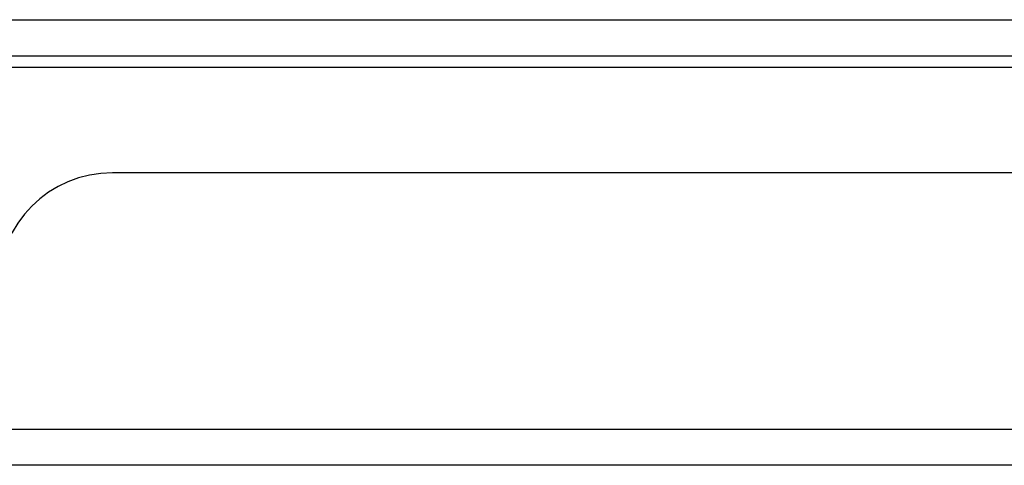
# Model space of a CAD drawing. Header units: inches. Extents: x 17 to 386, y 34 to 183.
# Tile 4 of 95: x 22.49 to 25.18, y 34.19 to 35.4. Entities that reach past the tile are written whole.
import ezdxf

# ---------------------------------------------------------------- set-up
doc = ezdxf.new("R2010")
doc.units = ezdxf.units.IN
doc.header["$MEASUREMENT"] = 0
doc.layers.add('Visible Edges(ANSI)', color=7, linetype='Continuous', lineweight=25)
doc.layers.add('Visible Tangent Edges(ANSI)', color=7, linetype='Continuous', lineweight=25)

msp = doc.modelspace()

# ---------------------------------------------------------------- linework, layer by layer
at = {"layer": 'Visible Edges(ANSI)'}
for p, q in [((16.8965, 35.3053), (88.6985, 35.3053)), ((40.654, 34.9858), (22.739, 34.9858)), ((88.6, 34.1858), (16.995, 34.1858))]:
    msp.add_line(p, q, dxfattribs=at)
msp.add_arc((22.739, 34.6738), 0.312, 90, 180, dxfattribs=at)
at = {"layer": 'Visible Tangent Edges(ANSI)'}
for p, q in [((16.8965, 35.4043), (87.9314, 35.4043)), ((21.9259, 35.2743), (41.4672, 35.2743)), ((16.995, 34.2848), (88.6, 34.2848))]:
    msp.add_line(p, q, dxfattribs=at)

doc.saveas('drawing.dxf')
